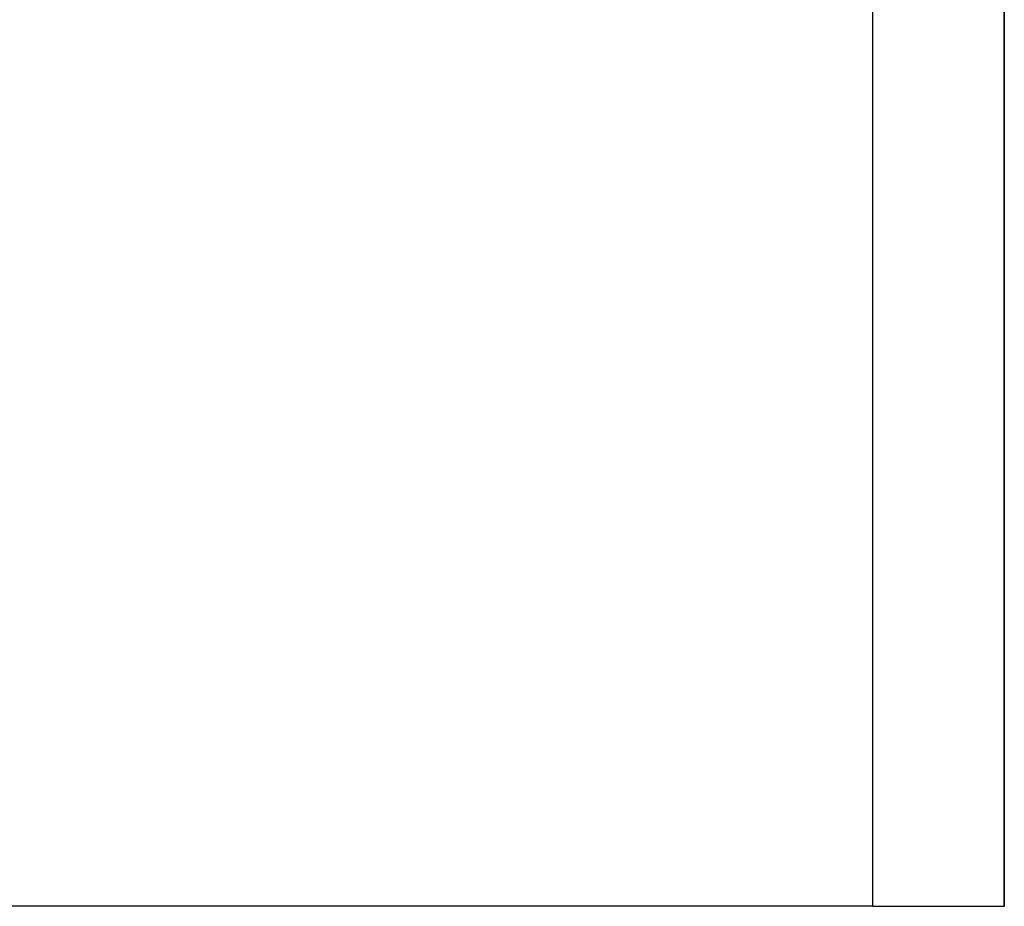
# Model space of a CAD drawing. Header units: millimetres. Extents: x -21756 to -17416, y 369 to 3070.
# Tile 24 of 31: x -18916 to -17416, y 369 to 1719. Entities that reach past the tile are written whole.
import ezdxf

# ---------------------------------------------------------------- set-up
doc = ezdxf.new("R2010")
doc.units = ezdxf.units.MM
doc.layers.add('A-FLOR', color=192, linetype='Continuous', lineweight=25)
doc.layers.add('A-WALL', color=113, linetype='Continuous', lineweight=25)

msp = doc.modelspace()

# ---------------------------------------------------------------- linework, layer by layer
at = {"layer": 'A-FLOR'}
for p, q in [((-17616.5, 2868.5), (-17616.5, 369)), ((-17616.5, 369), (-20615.5, 369))]:
    msp.add_line(p, q, dxfattribs=at)
at = {"layer": 'A-WALL'}
for p, q in [((-17416.5, 3069.5), (-17416.5, 369)), ((-17415.5, 369), (-17415.5, 3069.5)), ((-17616.5, 369), (-17415.5, 369))]:
    msp.add_line(p, q, dxfattribs=at)

doc.saveas('drawing.dxf')
